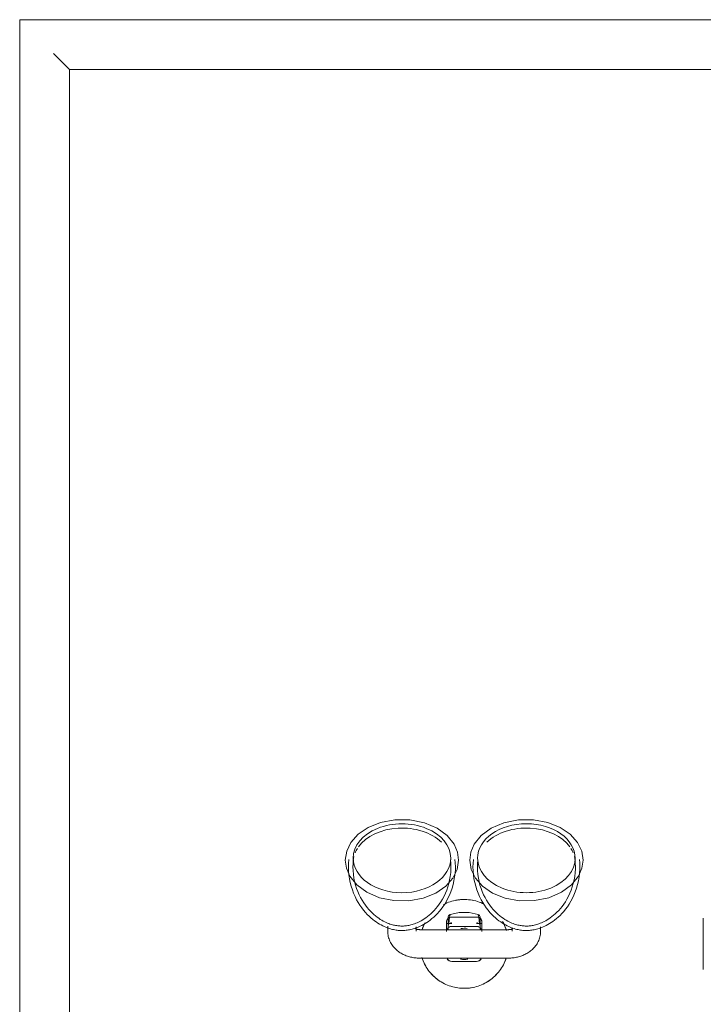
# Model space of a CAD drawing. Header units: millimetres. Extents: x -281 to 121694, y -16481 to 65128.
# Tile 18 of 256: x 14089 to 14474, y 15101 to 15655. Entities that reach past the tile are written whole.
import ezdxf

# ---------------------------------------------------------------- set-up
doc = ezdxf.new("R2010")
doc.units = ezdxf.units.MM
for name, color, linetype, lineweight in [('A--L$01A__Algemeen', 7, 'Continuous', 5), ('A--L74__VasteSanitaireVoorz', 1, 'Continuous', 5), ('A--L82__LosseGebruikersInvent', 1, 'Continuous', 5)]:
    doc.layers.add(name, color=color, linetype=linetype, lineweight=lineweight)

# ---------------------------------------------------------------- blocks, each defined once
blk = doc.blocks.new('NLRS_82_FU_UN_spoekbak_gen_kad - spoelbak dxbxh 900x1200x957-V356-L_80_ 15')
at = {"layer": 'A--L$01A__Algemeen'}
for p, q in [((600, -577.32), (600, 322.68)), ((572, -549.32), (572, 294.68)), ((572, -549.32), (572, 294.68)), ((-572, -549.32), (572, -549.32)), ((0, -549.32), (572, -549.32)), ((579.27, -556.59), (573.73, -551.06)), ((-600, -577.32), (600, -577.32))]:
    blk.add_line(p, q, dxfattribs=at)
for points in [[(572, -549.32), (572.21, -549.54), (572.64, -549.96), (573.24, -550.57), (573.58, -550.9), (573.73, -551.06)], [(579.27, -556.59), (579.42, -556.75), (579.77, -557.09), (580.38, -557.71), (580.82, -558.14), (581.04, -558.36)]]:
    blk.add_open_spline(points, degree=3, dxfattribs=at)
at = {"layer": 'A--L74__VasteSanitaireVoorz'}
for p, q in [((215.5, -71.82), (215.5, -42.82)), ((215.5, -71.82), (215.5, -42.82)), ((215.5, -69.41), (215.5, -45.24)), ((215.5, -69.41), (215.5, -45.24)), ((215.5, -45.24), (215.5, -69.41)), ((215.5, -45.24), (215.5, -69.41)), ((215.5, -65.85), (215.5, -48.79)), ((215.5, -65.85), (215.5, -48.79)), ((215.5, -48.79), (215.5, -65.85)), ((215.5, -48.79), (215.5, -65.85)), ((375, -49.32), (325, -49.32)), ((357, -47.48), (343, -47.48)), ((215.5, -61.86), (215.5, -52.79)), ((215.5, -61.86), (215.5, -52.79)), ((215.5, -52.79), (215.5, -61.86)), ((215.5, -52.79), (215.5, -61.86)), ((307, -64.4), (307, -66.86)), ((323, -66.4), (323, -64.4)), ((325, -65.32), (375, -65.32)), ((340, -69.42), (340, -65.21)), ((340, -66.04), (340, -68.86)), ((341, -65.23), (341, -67.5)), ((359, -67.5), (359, -65.23)), ((360, -65.21), (360, -69.42)), ((360, -68.86), (360, -66.04)), ((377, -64.4), (377, -66.88)), ((393, -67.28), (393, -64.4)), ((340, -69.6), (340, -67.86)), ((340, -68.15), (340, -69.6)), ((340, -68.86), (343, -68.86)), ((341, -67.86), (341, -68.89)), ((341.43, -68.69), (342.95, -69.39)), ((343, -67.17), (357, -67.17)), ((357, -68.86), (360, -68.86)), ((357.05, -69.39), (358.57, -68.69)), ((359, -68.89), (359, -67.86)), ((360, -69.6), (360, -68.15)), ((357, -72.38), (343, -72.38))]:
    blk.add_line(p, q, dxfattribs=at)
at = {"layer": 'A--L74__VasteSanitaireVoorz', "flags": 128}
for points in [[(350, -32.32), (349, -32.34), (348, -32.4), (347.01, -32.5), (346.02, -32.64), (345.03, -32.82), (344.06, -33.04), (343.09, -33.3), (342.14, -33.59), (341.19, -33.93), (340.26, -34.3), (339.35, -34.71), (338.46, -35.15), (337.58, -35.63), (336.72, -36.14), (335.88, -36.69), (335.07, -37.27), (334.28, -37.88), (333.52, -38.53), (332.78, -39.2), (332.07, -39.91), (331.38, -40.64), (330.73, -41.4), (330.11, -42.18), (329.52, -42.99), (328.96, -43.82), (328.44, -44.67), (327.95, -45.54), (327.5, -46.43), (327.08, -47.34), (326.7, -48.27), (326.36, -49.2)], [(373.81, -49.72), (373.49, -48.77), (373.13, -47.84), (372.73, -46.92), (372.3, -46.02), (371.83, -45.14), (371.32, -44.27), (370.78, -43.43), (370.21, -42.61), (369.61, -41.81), (368.97, -41.04), (368.31, -40.3), (367.61, -39.58), (366.89, -38.89), (366.14, -38.23), (365.36, -37.6), (364.56, -37), (363.73, -36.43), (362.89, -35.9), (362.02, -35.4), (361.13, -34.94), (360.23, -34.51), (359.31, -34.12), (358.37, -33.77), (357.43, -33.45), (356.47, -33.17), (355.49, -32.94), (354.51, -32.74), (353.53, -32.57), (352.54, -32.45), (351.54, -32.37), (350.54, -32.33), (350, -32.32)], [(325, -49.32), (324.37, -49.33), (323.75, -49.36), (323.12, -49.4), (322.5, -49.47), (321.88, -49.55), (321.26, -49.64), (320.64, -49.76), (320.03, -49.89), (319.42, -50.05), (318.81, -50.22), (318.21, -50.41), (317.62, -50.62), (317.03, -50.84), (316.45, -51.09), (315.87, -51.36), (315.3, -51.64), (314.74, -51.95), (314.19, -52.28), (313.65, -52.63), (313.12, -53), (312.6, -53.39), (312.09, -53.81), (311.6, -54.25), (311.12, -54.71), (310.66, -55.2), (310.22, -55.71), (309.8, -56.24), (309.4, -56.8), (309.02, -57.38), (308.67, -57.98), (308.35, -58.6), (308.05, -59.25), (307.79, -59.92), (307.56, -60.6), (307.37, -61.3), (307.22, -62.01), (307.11, -62.73), (307.03, -63.46), (307, -64.2), (307, -64.4)], [(393, -64.4), (392.98, -63.66), (392.92, -62.93), (392.81, -62.2), (392.67, -61.49), (392.49, -60.79), (392.27, -60.1), (392.02, -59.43), (391.74, -58.78), (391.42, -58.14), (391.08, -57.54), (390.71, -56.95), (390.31, -56.39), (389.9, -55.85), (389.46, -55.33), (389, -54.84), (388.53, -54.37), (388.04, -53.93), (387.54, -53.5), (387.02, -53.11), (386.5, -52.73), (385.96, -52.37), (385.41, -52.04), (384.85, -51.73), (384.28, -51.43), (383.71, -51.16), (383.13, -50.91), (382.54, -50.68), (381.95, -50.46), (381.35, -50.27), (380.74, -50.09), (380.14, -49.93), (379.52, -49.79), (378.91, -49.67), (378.29, -49.57), (377.67, -49.49), (377.05, -49.42), (376.42, -49.37), (375.8, -49.34), (375.17, -49.32), (375, -49.32)], [(345.05, -100.65), (344.99, -98.4), (344.8, -96.16), (344.49, -93.96), (344.06, -91.81), (343.52, -89.72), (342.89, -87.71), (342.16, -85.78), (341.36, -83.94), (340.49, -82.2), (339.57, -80.57), (338.6, -79.04), (337.6, -77.61), (336.58, -76.29), (335.55, -75.07), (334.51, -73.95), (333.47, -72.92), (332.45, -71.99), (331.43, -71.14), (330.43, -70.36), (329.46, -69.66), (328.5, -69.03), (327.57, -68.47), (326.67, -67.96), (325.79, -67.51), (324.94, -67.1), (324.11, -66.74), (323.32, -66.43), (322.54, -66.15), (321.79, -65.9), (321.06, -65.69), (320.35, -65.51), (319.66, -65.35), (318.99, -65.22), (318.33, -65.11), (317.68, -65.02), (317.04, -64.95), (316.41, -64.9), (315.79, -64.87), (315.17, -64.86), (314.55, -64.86), (313.92, -64.88), (313.3, -64.92), (312.66, -64.98), (312.02, -65.06), (311.37, -65.16), (310.7, -65.28), (310.02, -65.42), (309.32, -65.59), (308.61, -65.79), (307.87, -66.01), (307.11, -66.27), (306.32, -66.57), (305.51, -66.9), (304.67, -67.28), (303.81, -67.71), (302.92, -68.19), (302, -68.72), (301.06, -69.31), (300.1, -69.98), (299.11, -70.71), (298.1, -71.52), (297.08, -72.41), (296.05, -73.39), (295.01, -74.46), (293.97, -75.62), (292.95, -76.89), (291.94, -78.25), (290.95, -79.73), (290, -81.31), (289.1, -82.99), (288.26, -84.77), (287.5, -86.65), (286.81, -88.62), (286.22, -90.67), (285.73, -92.79), (285.35, -94.97), (285.1, -97.19), (284.96, -99.43), (284.95, -100.65)], [(322.68, -65.84), (322.76, -65.8), (322.84, -65.76), (322.93, -65.72), (323.04, -65.67), (323.15, -65.63), (323.27, -65.59), (323.4, -65.55), (323.54, -65.51), (323.68, -65.47), (323.83, -65.44), (323.99, -65.41), (324.15, -65.38), (324.32, -65.36), (324.49, -65.35), (324.66, -65.33), (324.83, -65.33), (325, -65.32)], [(326.19, -64.93), (326.51, -65.88), (326.87, -66.81), (327.27, -67.73), (327.7, -68.63)], [(340, -64.21), (340, -66.92), (340, -68.95), (340, -69.42)], [(415.05, -100.65), (414.99, -98.4), (414.8, -96.16), (414.49, -93.96), (414.06, -91.81), (413.52, -89.72), (412.89, -87.71), (412.16, -85.78), (411.36, -83.94), (410.49, -82.2), (409.57, -80.57), (408.6, -79.04), (407.6, -77.61), (406.58, -76.29), (405.55, -75.07), (404.51, -73.95), (403.47, -72.92), (402.45, -71.99), (401.43, -71.14), (400.43, -70.36), (399.46, -69.66), (398.5, -69.03), (397.57, -68.47), (396.67, -67.96), (395.79, -67.51), (394.94, -67.1), (394.11, -66.74), (393.32, -66.43), (392.54, -66.15), (391.79, -65.9), (391.06, -65.69), (390.35, -65.51), (389.66, -65.35), (388.99, -65.22), (388.33, -65.11), (387.68, -65.02), (387.04, -64.95), (386.41, -64.9), (385.79, -64.87), (385.17, -64.86), (384.55, -64.86), (383.92, -64.88), (383.3, -64.92), (382.66, -64.98), (382.02, -65.06), (381.37, -65.16), (380.7, -65.28), (380.02, -65.42), (379.32, -65.59), (378.61, -65.79), (377.87, -66.01), (377.11, -66.27), (376.32, -66.57), (375.51, -66.9), (374.67, -67.28), (373.81, -67.71), (372.92, -68.19), (372, -68.72), (371.06, -69.31), (370.1, -69.98), (369.11, -70.71), (368.1, -71.52), (367.08, -72.41), (366.05, -73.39), (365.01, -74.46), (363.97, -75.62), (362.95, -76.89), (361.94, -78.25), (360.95, -79.73), (360, -81.31), (359.1, -82.99), (358.26, -84.77), (357.5, -86.65), (356.81, -88.62), (356.22, -90.67), (355.73, -92.79), (355.35, -94.97), (355.1, -97.19), (354.96, -99.43), (354.95, -100.65)], [(360, -69.42), (360, -67.6), (360, -65.09), (360, -64.21)], [(372.05, -69.11), (372.5, -68.22), (372.92, -67.31), (373.3, -66.38), (373.64, -65.44)], [(375, -65.32), (375.17, -65.33), (375.35, -65.33), (375.52, -65.35), (375.69, -65.36), (375.85, -65.38), (376.01, -65.41), (376.17, -65.44), (376.32, -65.47), (376.47, -65.51), (376.6, -65.55), (376.73, -65.59), (376.85, -65.63), (376.97, -65.67), (377.07, -65.72), (377.16, -65.76), (377.25, -65.8), (377.32, -65.84), (377.38, -65.88), (377.43, -65.91), (377.46, -65.94), (377.49, -65.96), (377.51, -65.97)], [(342.55, -100.65), (342.49, -98.54), (342.32, -96.44), (342.02, -94.38), (341.62, -92.37), (341.12, -90.41), (340.52, -88.52), (339.84, -86.72), (339.09, -85), (338.28, -83.38), (337.42, -81.85), (336.52, -80.42), (335.59, -79.09), (334.64, -77.86), (333.68, -76.73), (332.71, -75.69), (331.75, -74.74), (330.8, -73.87), (329.86, -73.08), (328.94, -72.37), (328.04, -71.72), (327.16, -71.14), (326.31, -70.63), (325.48, -70.16), (324.68, -69.75), (323.91, -69.38), (323.16, -69.05), (322.43, -68.77), (321.73, -68.51), (321.05, -68.29), (320.4, -68.1), (319.76, -67.94), (319.14, -67.8), (318.54, -67.68), (317.95, -67.58), (317.38, -67.5), (316.81, -67.44), (316.25, -67.4), (315.7, -67.37), (315.15, -67.36), (314.6, -67.36), (314.05, -67.38), (313.49, -67.42), (312.93, -67.47), (312.36, -67.54), (311.78, -67.62), (311.18, -67.73), (310.57, -67.86), (309.95, -68.01), (309.3, -68.19), (308.64, -68.39), (307.95, -68.63), (307.24, -68.89), (306.5, -69.2), (305.74, -69.54), (304.95, -69.93), (304.14, -70.37), (303.3, -70.86), (302.44, -71.4), (301.55, -72.01), (300.64, -72.69), (299.71, -73.43), (298.76, -74.26), (297.81, -75.16), (296.84, -76.16), (295.88, -77.24), (294.92, -78.42), (293.98, -79.69), (293.06, -81.07), (292.18, -82.54), (291.34, -84.11), (290.55, -85.78), (289.83, -87.54), (289.19, -89.38), (288.64, -91.3), (288.18, -93.29), (287.83, -95.33), (287.59, -97.4), (287.46, -99.51), (287.45, -100.65)], [(341, -67.5), (341, -72.1), (341, -69.57)], [(341.49, -70.87), (341.22, -70.48), (341.06, -70.03)], [(412.55, -100.65), (412.49, -98.54), (412.32, -96.44), (412.02, -94.38), (411.62, -92.37), (411.12, -90.41), (410.52, -88.52), (409.84, -86.72), (409.09, -85), (408.28, -83.38), (407.42, -81.85), (406.52, -80.42), (405.59, -79.09), (404.64, -77.86), (403.68, -76.73), (402.71, -75.69), (401.75, -74.74), (400.8, -73.87), (399.86, -73.08), (398.94, -72.37), (398.04, -71.72), (397.16, -71.14), (396.31, -70.63), (395.48, -70.16), (394.68, -69.75), (393.91, -69.38), (393.16, -69.05), (392.43, -68.77), (391.73, -68.51), (391.05, -68.29), (390.4, -68.1), (389.76, -67.94), (389.14, -67.8), (388.54, -67.68), (387.95, -67.58), (387.38, -67.5), (386.81, -67.44), (386.25, -67.4), (385.7, -67.37), (385.15, -67.36), (384.6, -67.36), (384.05, -67.38), (383.49, -67.42), (382.93, -67.47), (382.36, -67.54), (381.78, -67.62), (381.18, -67.73), (380.57, -67.86), (379.95, -68.01), (379.3, -68.19), (378.64, -68.39), (377.95, -68.63), (377.24, -68.89), (376.5, -69.2), (375.74, -69.54), (374.95, -69.93), (374.14, -70.37), (373.3, -70.86), (372.44, -71.4), (371.55, -72.01), (370.64, -72.69), (369.71, -73.43), (368.76, -74.26), (367.81, -75.16), (366.84, -76.16), (365.88, -77.24), (364.92, -78.42), (363.98, -79.69), (363.06, -81.07), (362.18, -82.54), (361.34, -84.11), (360.55, -85.78), (359.83, -87.54), (359.19, -89.38), (358.64, -91.3), (358.18, -93.29), (357.83, -95.33), (357.59, -97.4), (357.46, -99.51), (357.45, -100.65)], [(358.94, -70.03), (358.78, -70.48), (358.51, -70.87)], [(359, -69.57), (359, -72.1), (359, -67.5)], [(360, -66.92), (360, -68.95), (360, -69.6)], [(341, -72.19), (341.02, -72.47), (341.17, -72.93), (341.35, -73.23), (341.52, -73.44), (341.83, -73.68), (342.18, -73.84)], [(342.18, -73.84), (343.88, -74.32), (345.55, -74.68), (347.14, -74.91), (348.53, -75.04), (350.97, -75.06), (352.74, -74.93), (355.31, -74.51), (357.82, -73.84)], [(357.82, -73.84), (358.08, -73.73), (358.28, -73.6), (358.59, -73.32), (358.76, -73.06), (358.94, -72.62), (359, -72.19)], [(346.9, -104.38), (346.09, -99.24), (343.68, -94.32), (339.66, -89.8), (334.05, -85.95), (327.02, -83.11), (318.95, -81.6), (310.47, -81.65), (302.31, -83.31), (295.17, -86.38), (289.54, -90.53), (285.66, -95.35), (283.73, -99.85), (283.1, -104.38)], [(338.87, -79.71), (339.77, -80.13), (340.69, -80.53), (341.63, -80.88), (342.57, -81.2), (343.53, -81.47), (344.51, -81.71), (345.49, -81.91), (346.47, -82.07), (347.46, -82.2), (348.46, -82.28), (349.46, -82.32), (350, -82.32)], [(350, -82.32), (351, -82.3), (352, -82.24), (352.99, -82.14), (353.98, -82), (354.97, -81.83), (355.94, -81.61), (356.91, -81.35), (357.86, -81.05), (358.81, -80.72), (359.74, -80.35), (360.65, -79.94), (361.54, -79.5)], [(353.1, -104.38), (353.91, -99.24), (356.32, -94.32), (360.34, -89.8), (365.95, -85.95), (372.98, -83.11), (381.05, -81.6), (389.53, -81.65), (397.69, -83.31), (404.83, -86.38), (410.46, -90.53), (414.34, -95.35), (416.27, -99.85), (416.9, -104.38)], [(283.1, -104.38), (283.91, -109.53), (286.32, -114.45), (290.34, -118.97), (295.95, -122.81), (302.98, -125.66), (311.05, -127.17), (319.53, -127.11), (327.69, -125.46), (334.83, -122.38), (340.46, -118.24), (344.34, -113.41), (346.27, -108.92), (346.9, -104.38)], [(284.95, -100.65), (285.01, -102.9), (285.16, -104.81)], [(287.45, -100.65), (287.51, -102.76), (287.65, -104.55)], [(342.35, -104.55), (342.51, -102.45), (342.55, -100.65)], [(344.84, -104.81), (345.01, -102.57), (345.05, -100.65)], [(416.9, -104.38), (416.09, -109.53), (413.68, -114.45), (409.66, -118.97), (404.05, -122.81), (397.02, -125.66), (388.95, -127.17), (380.47, -127.11), (372.31, -125.46), (365.17, -122.38), (359.54, -118.24), (355.66, -113.41), (353.73, -108.92), (353.1, -104.38)], [(354.95, -100.65), (355.01, -102.9), (355.16, -104.81)], [(357.45, -100.65), (357.51, -102.76), (357.65, -104.55)], [(412.35, -104.55), (412.51, -102.45), (412.55, -100.65)], [(414.84, -104.81), (415.01, -102.57), (415.05, -100.65)]]:
    blk.add_lwpolyline(points, dxfattribs=at)
at = {"layer": 'A--L74__VasteSanitaireVoorz'}
for radius, start, end in [(25, 90, 100.9975), (25, 79.0025, 90), (25, 122.4862, 140.1448), (25, 39.8552, 57.5138), (25, 156.9419, 161.2092), (8.8, 90, 103.0233), (8.8, 76.9767, 90), (25, 18.7908, 30.1098), (25, 198.7908, 210.1098), (8.8, 258.8809, 270), (8.8, 270, 281.7841), (25, 336.9419, 341.2092), (25, 259.0025, 270), (25, 270, 280.9975)]:
    blk.add_arc((350, -57.32), radius, start, end, dxfattribs=at)
for centre, major_axis, ratio, start_param, end_param in [((343, -50.43), (-3, 0), 0.98425, 4.712389, 5.759587), ((343, -50.43), (3, 0), 0.98425, 1.832596, 2.617994), ((357, -50.43), (3, 0), 0.98425, 0.523599, 1.570796), ((357, -50.43), (3, 0), 0.98425, 0.523599, 1.308997), ((343, -64.21), (3, 0), 0.98425, 3.665191, 4.712389), ((357, -64.21), (-3, 0), 0.98425, 1.570796, 2.617994), ((343, -67.49), (2, 0), 0.961631, 3.141768, 3.811137), ((357, -67.49), (2, 0), 0.961631, 5.613641, 6.28301), ((315, -105.52), (27.43, 0), 0.707107, 0, 3.141593), ((385, -105.52), (-27.43, 0), 0.707107, 3.141593, 6.283185), ((315, -103.11), (27.43, 0), 0.707107, 3.228433, 3.312917), ((385, -103.11), (27.43, 0), 0.707107, 6.111861, 6.196345), ((315, -105.52), (27.43, 0), 0.707107, 3.141593, 6.283185), ((315, -103.11), (27.43, 0), 0.707107, 3.425235, 3.56242), ((385, -105.52), (-27.43, 0), 0.707107, 0, 3.141593), ((385, -103.11), (27.43, 0), 0.707107, 5.862358, 5.999543), ((315, -103.11), (27.43, 0), 0.707107, 3.609518, 5.654867), ((385, -103.11), (27.43, 0), 0.707107, 3.769911, 5.81526)]:
    blk.add_ellipse(centre, major_axis=major_axis, ratio=ratio, start_param=start_param, end_param=end_param, dxfattribs=at)
for points, knots in [([(343, -72.38), (342.54, -72.38), (341.88, -72.23), (341.11, -71.75), (340.55, -71.2), (340.11, -70.41), (340, -69.76), (340, -69.42)], [0, 0, 0, 0, 0.285714, 0.428571, 0.571429, 0.785714, 1, 1, 1, 1]), ([(340, -69.6), (340, -70.05), (340.15, -70.72), (340.63, -71.49), (341.11, -71.97), (341.49, -72.21), (341.7, -72.31)], [0, 0, 0, 0, 0.2857143, 0.4285714, 0.5714286, 0.7142857, 0.7142857, 0.7142857, 0.7142857]), ([(360, -69.42), (360, -69.87), (359.85, -70.52), (359.37, -71.28), (358.81, -71.83), (358.01, -72.27), (357.34, -72.38), (357, -72.38)], [0, 0, 0, 0, 0.285714, 0.428571, 0.571429, 0.785714, 1, 1, 1, 1]), ([(358.3, -72.31), (358.5, -72.21), (358.89, -71.97), (359.45, -71.41), (359.89, -70.6), (360, -69.94), (360, -69.6)], [0.2857143, 0.2857143, 0.2857143, 0.2857143, 0.4285714, 0.5714286, 0.7857143, 1, 1, 1, 1])]:
    blk.add_open_spline(points, degree=3, knots=knots, dxfattribs=at)
for points in [[(341.43, -68.69), (341.65, -71.57), (341.86, -73.24), (342.07, -73.71)], [(357.93, -73.71), (358.14, -73.24), (358.35, -71.57), (358.57, -68.69)]]:
    blk.add_open_spline(points, degree=3, dxfattribs=at)

msp = doc.modelspace()

# ---------------------------------------------------------------- block references
at = {"layer": 'A--L82__LosseGebruikersInvent', "rotation": 180}
msp.add_blockref('NLRS_82_FU_UN_spoekbak_gen_kad - spoelbak dxbxh 900x1200x957-V356-L_80_ 15', (14689.16, 15077.19), dxfattribs=at)

doc.saveas('drawing.dxf')
